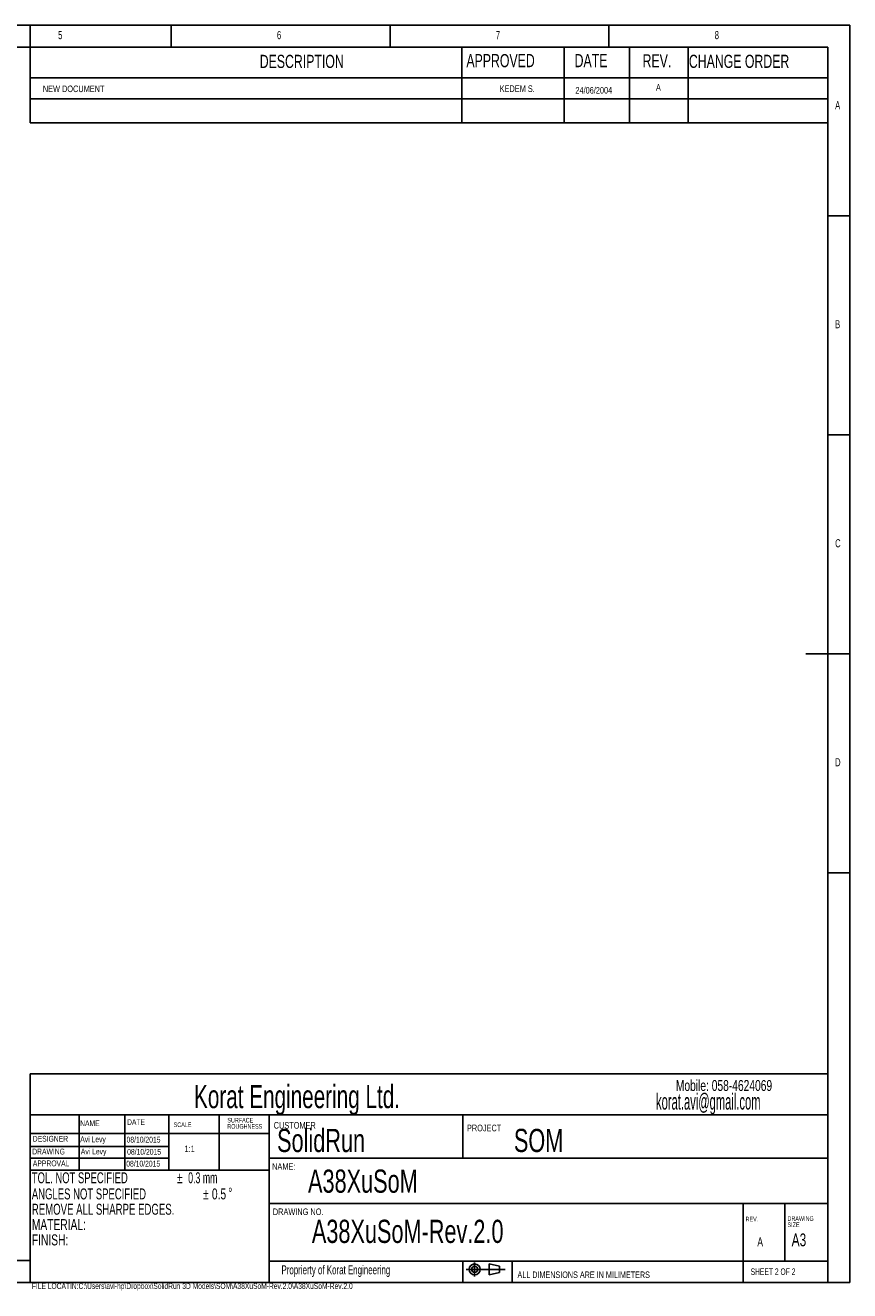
# Model space of a CAD drawing. Extents: x 5 to 415, y 3 to 292.
# Tile 2 of 2: x 227 to 415, y 3 to 292. Entities that reach past the tile are written whole.
import ezdxf
from ezdxf.enums import TextEntityAlignment as Align

# ---------------------------------------------------------------- set-up
doc = ezdxf.new("R2010")
doc.units = 0
doc.linetypes.add('CENTERX2', pattern=[20.32, 12.7, -2.54, 2.54, -2.54])
doc.layers.get('0').update_dxf_attribs({"linetype": 'CONTINUOUS'})

# ---------------------------------------------------------------- blocks, each defined once
blk = doc.blocks.new('SW_NOTE_0')
at = {"color": 0, "linetype": 'CONTINUOUS'}
for s, width, p in [('TOL. NOT SPECIFIED ', 0.644737, (0, 0)), ('%%p', 0.7, (33.14, 0)), (' 0.3 mm', 0.6, (35.15, 0)), ('ANGLES NOT SPECIFIED ', 0.65, (0, -3.68)), ('%%p', 0.7, (39.12, -3.68)), ('0.5', 0.7, (41.13, -3.68)), ('%%d', 0.7, (44.86, -3.5)), ('REMOVE ALL SHARPE EDGES.', 0.65625, (0, -7.18)), ('MATERIAL: ', 0.7, (0, -10.68)), ('FINISH: ', 0.7, (0, -14.18))]:
    blk.add_text(s, height=2.5, dxfattribs=dict(at, width=width)).set_placement(p, align=Align.BOTTOM_LEFT)
blk = doc.blocks.new('SW_NOTE_1')
at = {"color": 0, "linetype": 'CONTINUOUS', "width": 0.7}
for s, p in [('SURFACE', (0, 0)), ('ROUGHNESS', (0, -1.41))]:
    blk.add_text(s, height=1.058, dxfattribs=at).set_placement(p, align=Align.BOTTOM_LEFT)
blk = doc.blocks.new('SW_NOTE_2')
at = {"color": 0, "linetype": 'CONTINUOUS', "width": 0.7}
for s, p in [('DRAWING', (0, 0)), ('SIZE', (0, -1.41))]:
    blk.add_text(s, height=1.058, dxfattribs=at).set_placement(p, align=Align.BOTTOM_LEFT)

msp = doc.modelspace()

# ---------------------------------------------------------------- linework, layer by layer
at = {"color": 7, "linetype": 'CONTINUOUS'}
for p, q in [((415, 292), (5, 292)), ((227.8, 292), (227.8, 269.72)), ((260, 287), (260, 292)), ((310, 292), (310, 287)), ((360, 287), (360, 292)), ((415, 5), (415, 292)), ((410, 287), (10, 287)), ((410, 287), (289.59, 287)), ((326.4, 287), (326.4, 269.72)), ((349.79, 287), (349.79, 269.72)), ((364.68, 287), (364.68, 269.72)), ((378.11, 287), (378.11, 269.72)), ((410, 287), (410, 5)), ((410, 287), (410, 269.72)), ((227.8, 280.03), (410, 280.03)), ((227.8, 275.23), (410, 275.23)), ((410, 269.72), (227.8, 269.72)), ((415, 248.5), (410, 248.5)), ((410, 198.5), (415, 198.5)), ((415, 148.5), (405, 148.5)), ((410, 98.5), (415, 98.5)), ((227.8, 52.62), (227.8, 5)), ((410, 52.62), (227.8, 52.62)), ((410, 43.25), (227.8, 43.25)), ((238.95, 43.25), (238.95, 30.67)), ((249.44, 43.25), (249.44, 30.67)), ((259.49, 43.25), (259.49, 30.67)), ((270.95, 30.67), (270.95, 43.25)), ((282.4, 5), (282.4, 43.25)), ((326.6, 43.25), (326.6, 33.37)), ((282.4, 39), (227.8, 39)), ((259.49, 36.07), (227.8, 36.07)), ((259.49, 33.37), (227.8, 33.37)), ((410, 33.37), (282.4, 33.37)), ((282.4, 30.67), (227.8, 30.67)), ((410, 23.06), (282.4, 23.06)), ((390.66, 5), (390.66, 23.06)), ((400.21, 9.86), (400.21, 23.06)), ((10, 10), (227.8, 10)), ((410, 9.86), (282.4, 9.86)), ((326.6, 9.86), (326.6, 5)), ((329.32, 7.99), (329.32, 9.55)), ((332.61, 9.24), (335, 8.69)), ((337.9, 9.86), (337.9, 5)), ((329.32, 7.99), (329.32, 6.34)), ((5, 5), (415, 5))]:
    msp.add_line(p, q, dxfattribs=at)
at = {"color": 8, "linetype": 'CONTINUOUS'}
for p, q in [((332.61, 6.74), (332.61, 9.24)), ((335, 8.69), (335, 7.29)), ((332.61, 6.74), (335, 7.29))]:
    msp.add_line(p, q, dxfattribs=at)
at = {"color": 7, "linetype": 'CENTERX2'}
msp.add_line((327.42, 7.99), (336.26, 7.99), dxfattribs=at)
at = {"color": 7, "linetype": 'CONTINUOUS'}
for radius in [1.25, 0.7]:
    msp.add_circle((329.32, 7.99), radius, dxfattribs=at)

# ---------------------------------------------------------------- block references
for name, p in [('SW_NOTE_1', (272.83, 41.2)), ('SW_NOTE_0', (228.17, 26.9)), ('SW_NOTE_2', (400.79, 18.74))]:
    msp.add_blockref(name, p, dxfattribs=at)

# ---------------------------------------------------------------- texts
for s, height, width, p in [('5', 1.85, 0.7, (234.17, 288.28)), ('6', 1.85, 0.7, (284.17, 288.28)), ('7', 1.85, 0.7, (334.17, 288.28)), ('8', 1.85, 0.7, (384.17, 288.28)), ('DESCRIPTION', 3, 0.7, (280.23, 281.36)), ('APPROVED', 3, 0.7, (327.44, 281.54)), ('DATE', 3, 0.7, (352.16, 281.54)), ('REV.', 3, 0.7, (367.69, 281.49)), ('CHANGE ORDER', 3, 0.7, (378.26, 281.38)), ('NEW DOCUMENT', 1.5, 0.7, (230.68, 276.3)), ('KEDEM S.', 1.5, 0.7, (335.04, 276.34)), ('24/06/2004', 1.5, 0.7, (352.34, 275.97)), ('A', 1.5, 0.7, (370.74, 276.62)), ('A', 1.85, 0.7, (411.67, 272.28)), ('B', 1.85, 0.7, (411.67, 222.28)), ('C', 1.85, 0.7, (411.67, 172.28)), ('D', 1.85, 0.7, (411.67, 122.28)), ('Korat Engineering Ltd.', 5.2917, 0.668182, (265.22, 43.21)), ('Mobile: 058-4624069', 2.5, 0.7, (375.29, 47.97)), ('korat.avi@gmail.com', 3.7042, 0.515374, (370.76, 43.35)), ('NAME', 1.323, 0.7, (239.19, 40.29)), ('DATE', 1.323, 0.7, (249.91, 40.56)), ('SCALE', 1.058, 0.7, (260.57, 40.17)), ('CUSTOMER', 1.5, 0.7, (283.42, 39.67)), ('SolidRun', 5.292, 0.7, (284.19, 33.19)), ('PROJECT', 1.5, 0.7, (327.57, 39.07)), ('DESIGNER', 1.323, 0.7, (228.37, 36.75)), ('Avi Levy', 1.323, 0.7, (239.22, 36.63)), ('08/10/2015', 1.323, 0.7, (249.81, 36.55)), ('SOM', 5.292, 0.7, (338.29, 33.19)), ('DRAWING', 1.323, 0.7, (228.25, 33.83)), ('Avi Levy', 1.323, 0.7, (239.36, 33.84)), ('08/10/2015', 1.323, 0.7, (249.94, 33.77)), ('1:1', 1.5, 0.7, (263.05, 34.31)), ('APPROVAL', 1.323, 0.7, (228.4, 31.13)), ('08/10/2015', 1.323, 0.7, (249.74, 31.07)), ('NAME:', 1.5, 0.7, (283.06, 30.27)), ('A38XuSoM', 5.292, 0.7, (291.26, 23.9)), ('DRAWING NO.', 1.5, 0.7, (283.23, 19.94)), ('A38XuSoM-Rev.2.0', 5.2917, 0.7, (292.14, 12.44)), ('REV.', 1.058, 0.7, (391.21, 18.62)), ('A', 2.12, 0.7, (393.89, 12.58)), ('A3', 2.91, 0.7, (401.74, 12.4)), ('Proprierty of Korat Engineering', 2.032, 0.666129, (285.19, 6.26)), ('ALL DIMENSIONS ARE IN MILIMETERS', 1.5, 0.65625, (339.1, 5.56)), ('SHEET 2 OF 2', 1.5, 0.6125, (392.36, 6.26)), ('FILE LOCATIN:C:\\Users\\avi-hp\\Dropbox\\SolidRun 3D Models\\SOM\\A38XuSoM-Rev.2.0\\A38XuSoM-Rev.2.0', 1.3229, 0.68871, (228.17, 3.13))]:
    msp.add_text(s, height=height, dxfattribs=dict(at, width=width)).set_placement(p, align=Align.BOTTOM_LEFT)

doc.saveas('drawing.dxf')
